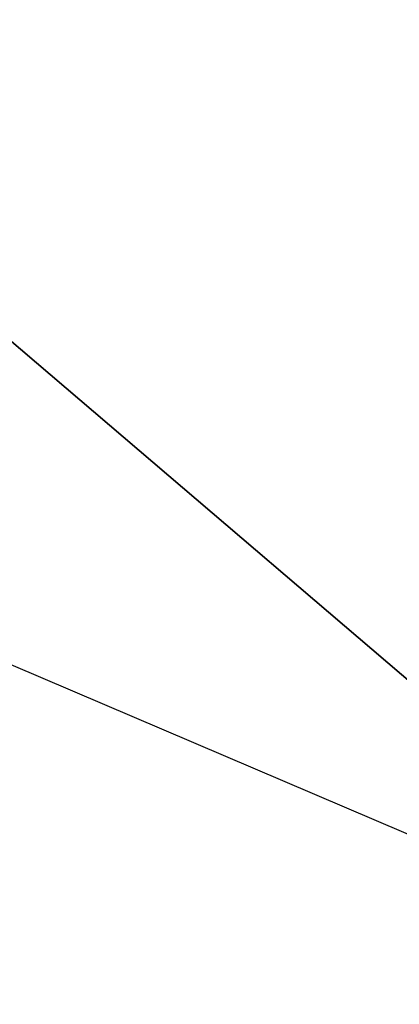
# Model space of a CAD drawing. Header units: millimetres. Extents: x -78 to 106, y -69 to 35.
# Tile 121 of 256: x 72.695 to 72.952, y -37.141 to -36.477. Entities that reach past the tile are written whole.
import ezdxf

# ---------------------------------------------------------------- set-up
doc = ezdxf.new("R2010")
doc.units = ezdxf.units.MM
doc.header["$LTSCALE"] = 25.4
doc.layers.get('0').update_dxf_attribs({"true_color": 0xff5454})

# ---------------------------------------------------------------- blocks, each defined once
blk = doc.blocks.new('LVM-SPOT-L-LED-10147.STL')
at = {"color": 250, "true_color": 0x262626}
mesh = blk.add_polyface(dxfattribs=at)
corners = [(-40.12249, 3.78953, 72.95099), (71.70025, -50.42273, 8.14093), (-41.23129, -2.24097, 75.40896), (72.80904, -44.39223, 5.68296)]
mesh.append_faces([[corners[k] for k in face] for face in [(0, 1, 2), (1, 0, 3)]], dxfattribs={"vtx0": -1, "color": 250})
mesh = blk.add_polyface(dxfattribs=at)
corners = [(72.33332, -53.13955, 11.14971), (-39.98933, 0.74464, 75.35551), (-40.59821, -4.95779, 78.41774), (72.94221, -47.43712, 8.08748)]
mesh.append_faces([[corners[k] for k in face] for face in [(0, 1, 2), (1, 0, 3)]], dxfattribs={"vtx0": -1, "color": 250})
at = {"color": 7, "true_color": 0xfefefe}
mesh = blk.add_polyface(dxfattribs=at)
corners = [(73.20139, -37.13049, 32.75408), (68.09052, -32.77026, 35.61932), (67.55481, -34.7214, 36.11749), (73.73711, -35.17934, 32.25592)]
mesh.append_faces([[corners[k] for k in face] for face in [(0, 1, 2), (1, 0, 3)]], dxfattribs={"vtx0": -1, "color": 7})
mesh = blk.add_polyface(dxfattribs=at)
corners = [(67.43069, -36.50548, 37.18697), (73.37969, -40.31638, 35.33538), (73.07726, -38.91457, 33.82357), (67.73312, -37.9073, 38.69878)]
mesh.append_faces([[corners[k] for k in face] for face in [(0, 1, 2), (1, 0, 3)]], dxfattribs={"vtx0": -1, "color": 7})

msp = doc.modelspace()

# ---------------------------------------------------------------- block references
at = {"color": 0}
msp.add_blockref('LVM-SPOT-L-LED-10147.STL', (0, 0), dxfattribs=at)

doc.saveas('drawing.dxf')
